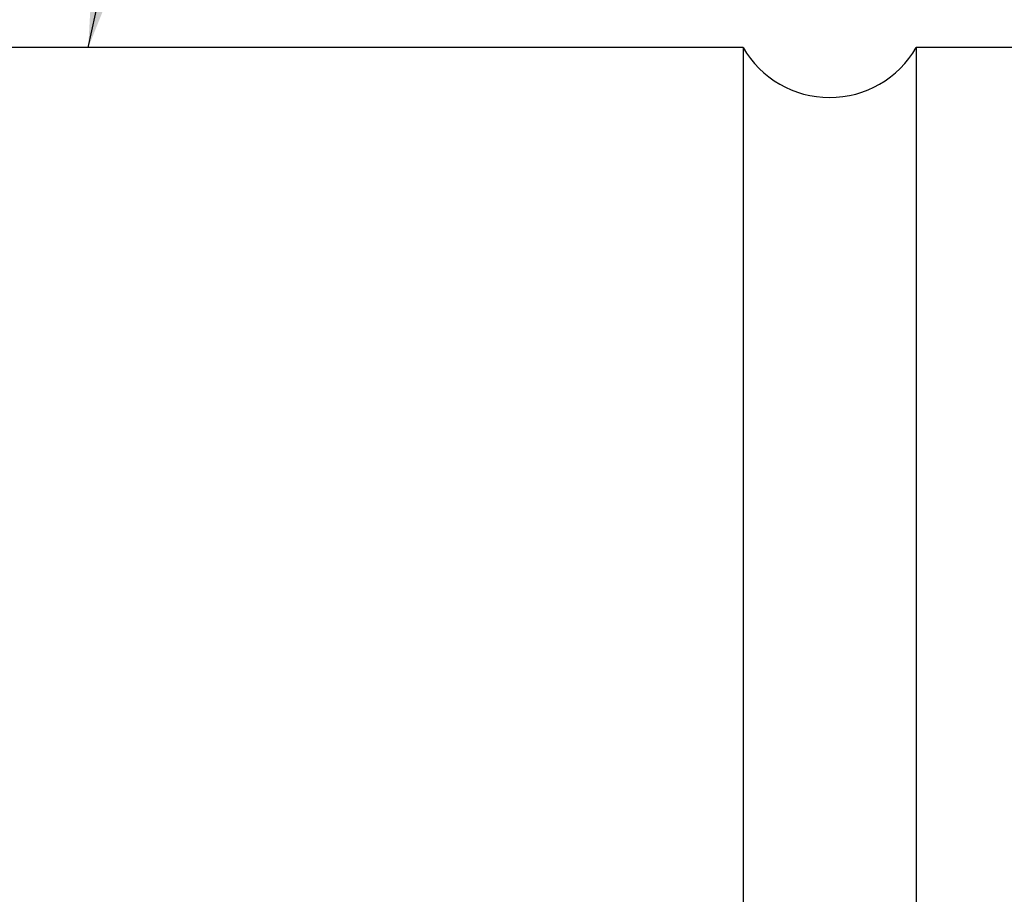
# Model space of a CAD drawing. Header units: millimetres. Extents: x 15 to 185, y 36 to 143.
# Tile 50 of 52: x 147 to 157, y 103 to 112. Entities that reach past the tile are written whole.
import ezdxf

# ---------------------------------------------------------------- set-up
doc = ezdxf.new("R2010")
doc.units = ezdxf.units.MM
doc.layers.add('DIM', color=4, linetype='CONTINUOUS')
doc.layers.add('OUT', color=3, linetype='CONTINUOUS')
doc.styles.add('DIM-7', font='SIMPLEX.shx', dxfattribs={"width": 0.7, "bigfont": 'chineset.shx'})
doc.dimstyles.new('CNS', dxfattribs={"dimtxt": 3.5, "dimasz": 2.5, "dimexe": 1, "dimexo": 1.5, "dimgap": 0.09, "dimtad": 0, "dimdsep": 46, "dimtxsty": 'DIM-7', "dimcen": 0.09, "dimclrd": 1, "dimclre": 1, "dimclrt": 4, "dimadec": 0, "dimazin": 0, "dimtfac": 1, "dimtix": 1, "dimtmove": 2, "dimatfit": 3, "dimfxl": 1, "dimtvp": 0.971429, "dimtolj": 1, "dimarcsym": 0})

msp = doc.modelspace()

# ---------------------------------------------------------------- linework, layer by layer
at = {"layer": 'OUT', "color": 7}
for p, q in [((154.4327, 111.7622), (137.2987, 111.7622)), ((154.4327, 111.7622), (154.4327, 94.762)), ((156.1647, 111.7622), (156.1647, 94.7622)), ((174.6487, 111.7622), (156.1647, 111.7622))]:
    msp.add_line(p, q, dxfattribs=at)
msp.add_arc((155.2987, 112.2622), 1, 210, 330, dxfattribs=at)

# ---------------------------------------------------------------- leaders
at = {"layer": 'DIM', "color": 7, "annotation_type": 0, "has_hookline": 1, "hookline_direction": 0, "text_width": 4.9467}
msp.add_leader([(147.882, 111.7622), (149.2786, 118.104), (151.2786, 118.104)], dimstyle='CNS', override={"dimscale": 0.8, "dimgap": 0.8, "dimtad": 1, "dimdec": 3, "dimclrd": 7, "dimclre": 7, "dimclrt": 7, "dimadec": 2, "dimazin": 2, "dimtm": 1e-09, "dimtfac": 0.6, "dimtdec": 3, "dimtmove": 1, "dimatfit": 0}, dxfattribs=at)

doc.saveas('drawing.dxf')
